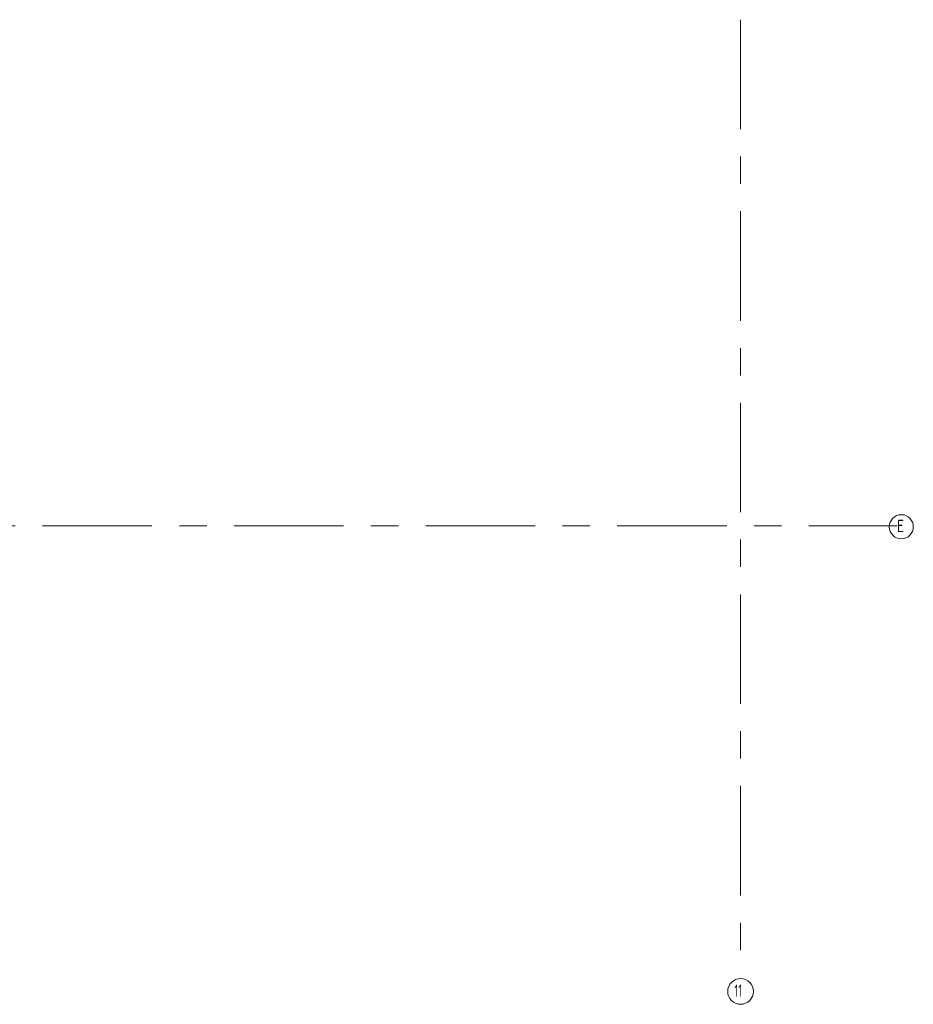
# Model space of a CAD drawing. Header units: metres. Extents: x -38 to 100, y -15 to 21.
# Tile 245 of 246: x 93.25 to 96.51, y -7.85 to -4.25. Entities that reach past the tile are written whole.
import ezdxf

# ---------------------------------------------------------------- set-up
doc = ezdxf.new("R2010")
doc.units = ezdxf.units.M
doc.linetypes.add('______11', pattern=[0.5, 0.4, -0.05, 0, -0.05])
doc.linetypes.add('______5', pattern=[1.1, 0.8, -0.1, 0.1, -0.1])
doc.layers.add('XR$4$Осевая линия (1)', color=7, linetype='______5', lineweight=13)
doc.styles.add('ISOCPEUR', font='txt')

msp = doc.modelspace()

# ---------------------------------------------------------------- linework, layer by layer
at = {"layer": 'XR$4$Осевая линия (1)', "color": 253, "linetype": '______11', "lineweight": 13, "true_color": 0xa0a0a0, "transparency": 33554687}
for p, q in [((95.8807, -4.2499), (95.8807, -7.7463)), ((91.9305, -6.0999), (96.453, -6.0999))]:
    msp.add_line(p, q, dxfattribs=at)
at = {"layer": 'XR$4$Осевая линия (1)', "color": 7, "linetype": 'Continuous', "lineweight": 13, "transparency": 33554687}
for centre, radius in [((96.4679, -6.1028), 0.0439), ((95.8808, -7.801), 0.047)]:
    msp.add_circle(centre, radius, dxfattribs=at)

# ---------------------------------------------------------------- texts
at = {"layer": 'XR$4$Осевая линия (1)', "color": 7, "linetype": 'Continuous', "lineweight": 13, "transparency": 33554687, "char_height": 0.045, "attachment_point": 7, "style": 'ISOCPEUR'}
for s, insert, width in [('\\W0.78;Е', (96.4521, -6.1224), 0.048961), ('\\W0.62;11', (95.8583, -7.8206), 0.059062)]:
    msp.add_mtext(s, dxfattribs=dict(at, insert=insert, width=width))

doc.saveas('drawing.dxf')
